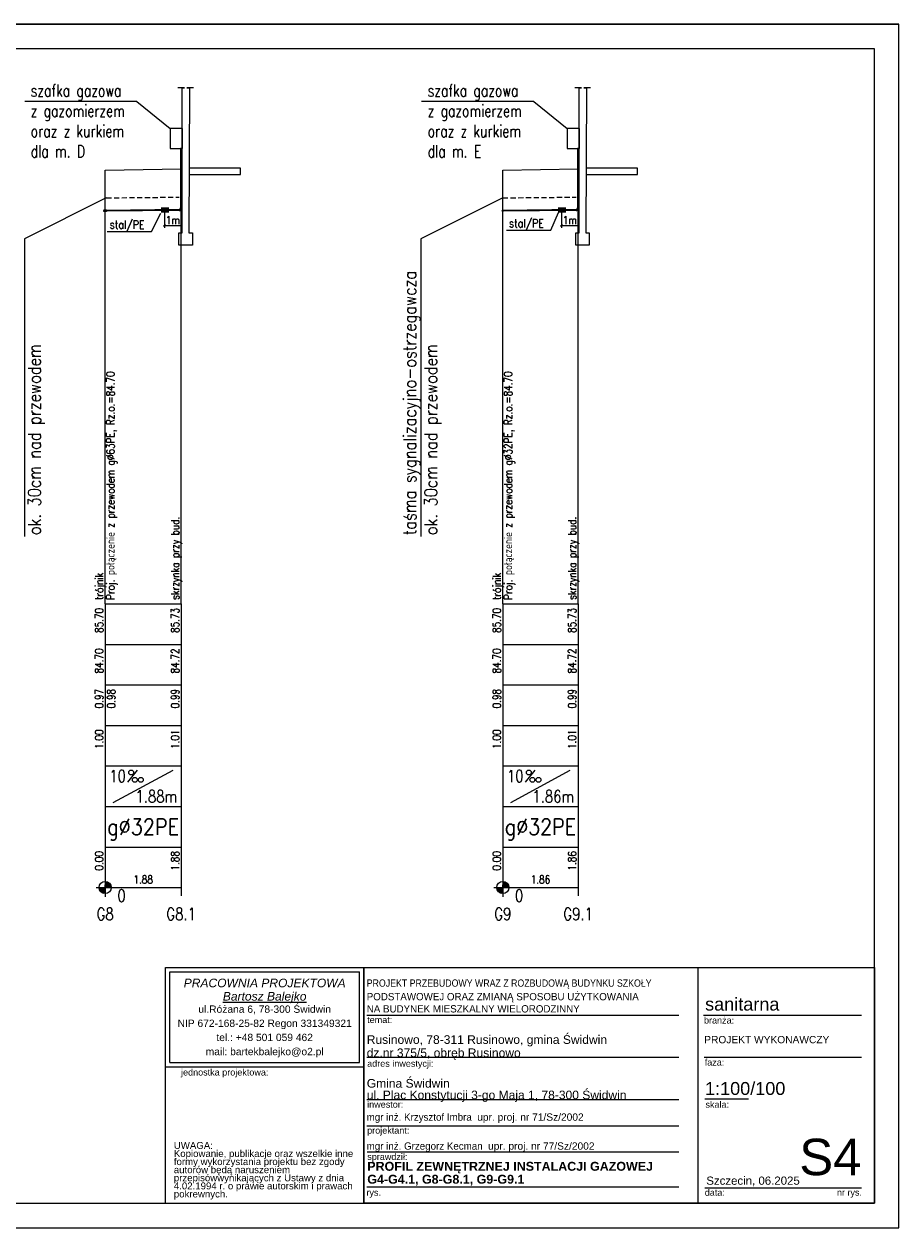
# Model space of a CAD drawing. Extents: x -2340 to 12549, y -755 to 9303.
# Tile 8 of 8: x 10390 to 12549, y 6333 to 9303. Entities that reach past the tile are written whole.
import ezdxf
from ezdxf.enums import TextEntityAlignment as Align

# ---------------------------------------------------------------- set-up
doc = ezdxf.new("R2010")
doc.units = 0
doc.header["$LTSCALE"] = 0.1
doc.header["$MEASUREMENT"] = 0
for name, pattern in [('4003', [3, 2, -1]), ('CENTER', [50.8, 31.75, -6.35, 6.35, -6.35]), ('DASHED', [19.05, 12.7, -6.35])]:
    doc.linetypes.add(name, pattern=pattern)
doc.layers.get('0').update_dxf_attribs({"linetype": 'CONTINUOUS'})
for name, color, linetype in [('#op-kan-san', 3, 'CONTINUOUS'), ('_odnosniki', 8, 'CONTINUOUS'), ('_TABELA', 7, 'CONTINUOUS'), ('BUDYNKI', 7, 'CONTINUOUS'), ('LICZBY', 7, 'CONTINUOUS'), ('LINIE_ODN', 7, 'CONTINUOUS'), ('LINIE_TABELI', 7, 'CONTINUOUS'), ('ODCINKI', 2, 'CONTINUOUS'), ('OPIS_PZ', 7, 'CONTINUOUS'), ('OPIS_WL', 7, 'CONTINUOUS'), ('OPISRZĘDNA', 3, 'CONTINUOUS'), ('OSIE', 7, 'CENTER'), ('TER_ISTN', 8, 'CONTINUOUS'), ('WEZLY', 2, 'CONTINUOUS')]:
    doc.layers.add(name, color=color, linetype=linetype)
for name, color, linetype, lineweight in [('ARCH TABELA_Nr_Pióra__1', 7, 'CONTINUOUS', 25), ('ARCH TABELA_Nr_Pióra__21', 7, 'CONTINUOUS', 9), ('ARCH TABELA_Nr_Pióra__7', 7, 'CONTINUOUS', 13)]:
    doc.layers.add(name, color=color, linetype=linetype, lineweight=lineweight)
doc.styles.add('GENERATED_STYLE_10', font='ariali.ttf')
doc.styles.add('GENERATED_STYLE_11', font='arialbd.ttf')
doc.styles.add('GENERATED_STYLE_7', font='txt')
doc.styles.add('GENERATED_STYLE_9', font='arial.ttf')
doc.styles.add('ROMANS', font='romans', dxfattribs={"width": 0.8})
doc.styles.add('STYL13', font='SIMPLEX.SHX', dxfattribs={"width": 0.8})
doc.styles.add('STYL15', font='SIMPLEX.SHX', dxfattribs={"width": 0.8})
doc.styles.add('STYL17', font='SIMPLEX.SHX', dxfattribs={"width": 0.8})
doc.styles.add('STYL2', font='SIMPLEX.SHX', dxfattribs={"width": 0.8})
doc.styles.add('STYL4', font='SIMPLEX.SHX', dxfattribs={"width": 0.8})
doc.styles.add('STYL5', font='SIMPLEX.SHX', dxfattribs={"width": 0.8})
doc.styles.add('STYL6', font='SIMPLEX.SHX', dxfattribs={"width": 0.8})
doc.styles.add('STYL7', font='SIMPLEX.SHX', dxfattribs={"width": 0.8})

msp = doc.modelspace()

# ---------------------------------------------------------------- hatches: boundary and pattern name
at = {"layer": 'TER_ISTN'}
for points in [[(10728.15702, 8837.23841), (10748.11177, 8837.55961), (10747.89459, 8851.05224), (10727.93984, 8850.73104)], [(11707.81803, 8837.2184), (11727.77278, 8837.5396), (11727.5556, 8851.03224), (11707.60085, 8850.71104)]]:
    msp.add_hatch(color=7, dxfattribs=at).paths.add_polyline_path(points)

# ---------------------------------------------------------------- linework, layer by layer
at = {"layer": '#op-kan-san', "color": 7}
for p, q in [((10668.33645, 9112.04032), (10391.779, 9112.04032)), ((10668.33645, 9112.04032), (10751.2258, 9045.4921)), ((11647.99747, 9112.04032), (11371.44001, 9112.04032)), ((11647.99747, 9112.04032), (11730.88682, 9045.4921))]:
    msp.add_line(p, q, dxfattribs=at)
for p, q in [((10778.0258, 8804.77415), (10734.64236, 8804.77415)), ((11757.68682, 8804.75414), (11714.30337, 8804.75414))]:
    msp.add_line(p, q)
at = {"layer": '_odnosniki', "color": 7, "lineweight": 0}
for p, q in [((10593.2058, 8874.1221), (10391.01091, 8773.43167)), ((11571.85682, 8874.0921), (11369.66192, 8773.40167)), ((10391.01091, 8773.43167), (10391.01091, 8038.85115)), ((11369.66192, 8773.40167), (11369.66192, 8038.82115))]:
    msp.add_line(p, q, dxfattribs=at)
at = {"layer": '_TABELA', "color": 7, "lineweight": 0}
for p, q in [((10704.98553, 8791.45619), (10728.02255, 8836.68783)), ((11690.53841, 8794.69938), (11709.35822, 8837.79115))]:
    msp.add_line(p, q, dxfattribs=at)
at = {"layer": '_TABELA', "color": 7}
msp.add_lwpolyline([(8349.40461, 9302.8498), (12549.40461, 9302.8498), (8349.40461, 9302.8498), (8349.40461, 6332.8498), (12549.40461, 6332.8498), (12549.40461, 9302.8498)], dxfattribs=at)
msp.add_lwpolyline([(12489.40461, 9241.8498), (8599.40461, 9241.8498), (8599.40461, 6393.8498), (12489.40461, 6393.8498)], close=True, dxfattribs=at)
at = {"layer": 'ARCH TABELA_Nr_Pióra__21', "linetype": 'Continuous'}
for p, q in [((10739.40461, 6974.96682), (11228.76631, 6974.96682)), ((10739.40461, 6393.8498), (10739.40461, 6974.96682)), ((10739.40461, 6974.96682), (12489.40461, 6974.96682)), ((10750.04291, 6740.92426), (10750.04291, 6964.32852)), ((10750.04291, 6964.32852), (11218.12802, 6964.32852)), ((11218.12802, 6740.92426), (11218.12802, 6964.32852)), ((11228.76631, 6974.96682), (11228.76631, 6393.8498)), ((11228.76631, 6730.28597), (11228.76631, 6974.96682)), ((12053.2344, 6974.96682), (12053.2344, 6393.8498)), ((12489.40461, 6974.96682), (12489.40461, 6393.8498)), ((11228.76631, 6393.8498), (11228.76631, 6934.96682)), ((11235.98972, 6857.96682), (12005.97027, 6857.96682)), ((12067.16626, 6857.96682), (12457.10094, 6857.96682)), ((11235.98972, 6753.96682), (12005.97027, 6753.96682)), ((12068.91094, 6753.96682), (12457.10094, 6753.96682)), ((10739.40461, 6730.28597), (11228.76631, 6730.28597)), ((10750.04291, 6740.92426), (11218.12802, 6740.92426)), ((11235.98972, 6649.96682), (12005.97027, 6649.96682)), ((12070.09179, 6651.70086), (12178.05455, 6651.70086)), ((11235.98972, 6585.11003), (12005.97027, 6585.11003)), ((11237.05887, 6520.25324), (12005.97027, 6520.25324)), ((11235.98972, 6433.8498), (12005.97027, 6433.8498)), ((12070.09179, 6432.0905), (12298.27064, 6432.0905)), ((12298.27064, 6432.0905), (12457.10094, 6432.0905)), ((10739.40461, 6393.8498), (11228.76631, 6393.8498)), ((12489.40461, 6393.8498), (11228.76631, 6393.8498))]:
    msp.add_line(p, q, dxfattribs=at)
at = {"layer": 'BUDYNKI'}
for p, q in [((10786.1858, 9145.4921), (10769.5158, 9145.4921)), ((10780.6258, 8787.4921), (10780.6258, 9145.4921)), ((10780.6258, 9145.4921), (10786.1858, 9145.4921)), ((10808.4058, 9145.4921), (10791.7358, 9145.4921)), ((10791.7358, 9145.4921), (10797.2958, 9145.4921)), ((10798.2958, 9145.4921), (10797.2958, 8787.4921)), ((11765.84682, 9145.4921), (11749.17682, 9145.4921)), ((11760.28682, 8787.4921), (11760.28682, 9145.4921)), ((11760.28682, 9145.4921), (11765.84682, 9145.4921)), ((11788.06682, 9145.4921), (11771.39682, 9145.4921)), ((11771.39682, 9145.4921), (11776.95682, 9145.4921)), ((11777.95682, 9145.4921), (11776.95682, 8787.4921)), ((10772.2958, 8757.4921), (10772.2958, 8787.4921)), ((10772.2958, 8787.4921), (10780.6258, 8787.4921)), ((10797.2958, 8787.4921), (10805.6258, 8787.4921)), ((10805.6258, 8787.4921), (10805.6258, 8757.4921)), ((11751.95682, 8757.4921), (11751.95682, 8787.4921)), ((11751.95682, 8787.4921), (11760.28682, 8787.4921)), ((11776.95682, 8787.4921), (11785.28682, 8787.4921)), ((11785.28682, 8787.4921), (11785.28682, 8757.4921)), ((10805.6258, 8757.4921), (10772.2958, 8757.4921)), ((10787.9558, 8757.4921), (10787.9558, 8757.4921)), ((11785.28682, 8757.4921), (11751.95682, 8757.4921)), ((11767.61682, 8757.4921), (11767.61682, 8757.4921))]:
    msp.add_line(p, q, dxfattribs=at)
at = {"layer": 'LICZBY'}
for p, q in [((10669.4958, 7462.4921), (10645.4958, 7432.4921)), ((11650.85682, 7462.4921), (11626.85682, 7432.4921)), ((10588.9258, 7157.5721), (10592.0658, 7187.4121)), ((10589.9758, 7157.5021), (10591.0158, 7187.4821)), ((10590.4958, 7194.9921), (10590.4958, 7149.9921)), ((11570.28682, 7157.5721), (11573.42682, 7187.4121)), ((11571.33682, 7157.5021), (11572.37682, 7187.4821)), ((11571.85682, 7194.9921), (11571.85682, 7149.9921)), ((10567.9958, 7172.4921), (10612.9958, 7172.4921)), ((10575.5358, 7171.4421), (10605.4558, 7173.5421)), ((10575.6458, 7170.4021), (10605.3458, 7174.5821)), ((10575.8258, 7169.3721), (10605.1658, 7175.6121)), ((10576.0758, 7168.3621), (10604.9158, 7176.6221)), ((10576.3958, 7167.3621), (10604.5958, 7177.6221)), ((10576.7958, 7166.3921), (10604.1958, 7178.5921)), ((10577.2558, 7165.4521), (10603.7358, 7179.5321)), ((10577.7758, 7164.5421), (10603.2158, 7180.4421)), ((10578.3558, 7163.6721), (10602.6358, 7181.3121)), ((10579.0058, 7162.8521), (10601.9858, 7182.1321)), ((10579.7058, 7162.0721), (10601.2858, 7182.9121)), ((10580.4558, 7161.3421), (10600.5358, 7183.6421)), ((10581.2658, 7160.6721), (10599.7258, 7184.3121)), ((10582.1058, 7160.0521), (10598.8858, 7184.9321)), ((10582.9958, 7159.5021), (10597.9958, 7185.4821)), ((10583.9158, 7159.0121), (10597.0758, 7185.9721)), ((10584.8758, 7158.5821), (10596.1158, 7186.4021)), ((10585.8558, 7158.2221), (10595.1358, 7186.7621)), ((10586.8658, 7157.9421), (10594.1258, 7187.0421)), ((10587.8958, 7157.7221), (10593.0958, 7187.2621)), ((11549.35682, 7172.4921), (11594.35682, 7172.4921)), ((11556.89682, 7171.4421), (11586.81682, 7173.5421)), ((11557.00682, 7170.4021), (11586.70682, 7174.5821)), ((11557.18682, 7169.3721), (11586.52682, 7175.6121)), ((11557.43682, 7168.3621), (11586.27682, 7176.6221)), ((11557.75682, 7167.3621), (11585.95682, 7177.6221)), ((11558.15682, 7166.3921), (11585.55682, 7178.5921)), ((11558.61682, 7165.4521), (11585.09682, 7179.5321)), ((11559.13682, 7164.5421), (11584.57682, 7180.4421)), ((11559.71682, 7163.6721), (11583.99682, 7181.3121)), ((11560.36682, 7162.8521), (11583.34682, 7182.1321)), ((11561.06682, 7162.0721), (11582.64682, 7182.9121)), ((11561.81682, 7161.3421), (11581.89682, 7183.6421)), ((11562.62682, 7160.6721), (11581.08682, 7184.3121)), ((11563.46682, 7160.0521), (11580.24682, 7184.9321)), ((11564.35682, 7159.5021), (11579.35682, 7185.4821)), ((11565.27682, 7159.0121), (11578.43682, 7185.9721)), ((11566.23682, 7158.5821), (11577.47682, 7186.4021)), ((11567.21682, 7158.2221), (11576.49682, 7186.7621)), ((11568.22682, 7157.9421), (11575.48682, 7187.0421)), ((11569.25682, 7157.7221), (11574.45682, 7187.2621))]:
    msp.add_line(p, q, dxfattribs=at)
for centre, radius in [((10654.4958, 7456.4921), 6), ((11635.85682, 7456.4921), 6), ((10663.4958, 7438.4921), 6), ((10678.4958, 7438.4921), 6), ((11644.85682, 7438.4921), 6), ((11659.85682, 7438.4921), 6), ((10590.4958, 7172.4921), 15), ((11571.85682, 7172.4921), 15)]:
    msp.add_circle(centre, radius, dxfattribs=at)
at = {"layer": 'LINIE_ODN'}
for points in [[(10590.4958, 7872.4921), (10590.4958, 8942.4921)], [(10778.0258, 7872.4921), (10778.0258, 8945.4921)], [(11571.85682, 7872.4921), (11571.85682, 8942.4921)], [(11757.68682, 7872.4921), (11757.68682, 8945.4921)]]:
    msp.add_lwpolyline(points, dxfattribs=at)
at = {"layer": 'LINIE_TABELI'}
for p, q in [((10924.20465, 8947.4921), (10797.2958, 8947.4921)), ((10924.20465, 8931.76446), (10924.20465, 8947.4921)), ((11903.86566, 8947.4921), (11776.95682, 8947.4921)), ((11903.86566, 8931.76446), (11903.86566, 8947.4921)), ((10797.2958, 8931.76446), (10924.20465, 8931.76446)), ((11776.95682, 8931.76446), (11903.86566, 8931.76446)), ((10738.0258, 8800.03861), (10738.0258, 8849.07294)), ((11717.68682, 8800.01861), (11717.68682, 8849.05294)), ((10740.46258, 8807.21092), (10735.58903, 8802.33738)), ((10778.0258, 8804.77415), (10738.0258, 8804.77415)), ((11720.12359, 8807.19092), (11715.25004, 8802.31737)), ((11757.68682, 8804.75414), (11717.68682, 8804.75414)), ((10590.4958, 7872.4921), (10778.0258, 7872.4921)), ((10590.4958, 7872.4921), (10590.4958, 7172.4921)), ((10590.4958, 7872.4921), (10590.4958, 7472.4921)), ((10778.0258, 7872.4921), (10778.0258, 7172.4921)), ((10778.0258, 7872.4921), (10778.0258, 7472.4921)), ((11571.85682, 7872.4921), (11757.68682, 7872.4921)), ((11571.85682, 7872.4921), (11571.85682, 7172.4921)), ((11571.85682, 7872.4921), (11571.85682, 7472.4921)), ((11757.68682, 7872.4921), (11757.68682, 7172.4921)), ((11757.68682, 7872.4921), (11757.68682, 7472.4921)), ((10590.4958, 7772.4921), (10778.0258, 7772.4921)), ((11571.85682, 7772.4921), (11757.68682, 7772.4921)), ((10590.4958, 7672.4921), (10778.0258, 7672.4921)), ((11571.85682, 7672.4921), (11757.68682, 7672.4921)), ((10590.4958, 7572.4921), (10778.0258, 7572.4921)), ((11571.85682, 7572.4921), (11757.68682, 7572.4921)), ((10590.4958, 7472.4921), (10778.0258, 7472.4921)), ((10590.4958, 7472.4921), (10590.4958, 7372.4921)), ((10610.4958, 7382.4921), (10758.0258, 7462.4921)), ((10778.0258, 7472.4921), (10778.0258, 7372.4921)), ((11571.85682, 7472.4921), (11757.68682, 7472.4921)), ((11571.85682, 7472.4921), (11571.85682, 7372.4921)), ((11591.85682, 7382.4921), (11737.68682, 7462.4921)), ((11757.68682, 7472.4921), (11757.68682, 7372.4921)), ((10590.4958, 7372.4921), (10778.0258, 7372.4921)), ((10778.0258, 7372.4921), (10778.0258, 7272.4921)), ((11571.85682, 7372.4921), (11757.68682, 7372.4921)), ((11757.68682, 7372.4921), (11757.68682, 7272.4921)), ((10590.4958, 7272.4921), (10778.0258, 7272.4921)), ((10590.4958, 7272.4921), (10590.4958, 7152.4921)), ((10778.0258, 7272.4921), (10778.0258, 7152.4921)), ((11571.85682, 7272.4921), (11757.68682, 7272.4921)), ((11571.85682, 7272.4921), (11571.85682, 7152.4921)), ((11757.68682, 7272.4921), (11757.68682, 7152.4921)), ((10590.4958, 7172.4921), (10778.0258, 7172.4921)), ((11571.85682, 7172.4921), (11757.68682, 7172.4921))]:
    msp.add_line(p, q, dxfattribs=at)
at = {"layer": 'LINIE_TABELI', "lineweight": 0}
for p, q in [((10594.97982, 8791.45619), (10704.98553, 8791.45619)), ((11580.53271, 8794.69938), (11690.53841, 8794.69938))]:
    msp.add_line(p, q, dxfattribs=at)
at = {"layer": 'ODCINKI', "color": 7, "linetype": 'DASHED', "ltscale": 10}
for p, q in [((10593.2058, 8874.1221), (10773.2258, 8875.91787)), ((11571.85682, 8874.0921), (11752.88682, 8875.89786))]:
    msp.add_line(p, q, dxfattribs=at)
at = {"layer": 'ODCINKI'}
for p, q in [((10593.2058, 8844.1221), (10773.2258, 8845.91787)), ((10593.2058, 8844.1221), (10593.2058, 8840.9221)), ((10773.2258, 8842.71787), (10593.2058, 8840.9221)), ((10773.2258, 8845.91787), (10773.2258, 8842.71787)), ((11571.85682, 8844.0921), (11752.88682, 8845.89786)), ((11571.85682, 8844.0921), (11571.85682, 8840.8921)), ((11752.88682, 8842.69786), (11571.85682, 8840.8921)), ((11752.88682, 8845.89786), (11752.88682, 8842.69786))]:
    msp.add_line(p, q, dxfattribs=at)
at = {"layer": 'OPIS_WL'}
for centre, radius in [((10590.4958, 8842.4921), 3.15), ((11571.85682, 8842.4921), 1.6)]:
    msp.add_circle(centre, radius, dxfattribs=at)
at = {"layer": 'OSIE'}
for p, q in [((10585.7758, 8842.4921), (10595.2158, 8842.4921)), ((10590.4958, 8837.7721), (10590.4958, 8847.2221)), ((10593.2058, 8842.5221), (10773.2258, 8844.31787)), ((11569.45682, 8842.4921), (11574.25682, 8842.4921)), ((11571.85682, 8840.0921), (11571.85682, 8844.8921)), ((11571.85682, 8842.4921), (11752.88682, 8844.29786))]:
    msp.add_line(p, q, dxfattribs=at)
at = {"layer": 'TER_ISTN'}
for points in [[(10590.4958, 8942.4921), (10778.0258, 8945.4921)], [(11571.85682, 8942.4921), (11757.68682, 8945.4921)]]:
    msp.add_lwpolyline(points, dxfattribs=at)
at = {"layer": 'WEZLY'}
for p, q in [((10779.6258, 8995.4921), (10776.4258, 8995.4921)), ((10776.4258, 8995.4921), (10776.4258, 8849.11787)), ((10779.6258, 8849.11787), (10779.6258, 8995.4921)), ((11759.28682, 8995.4921), (11756.08682, 8995.4921)), ((11756.08682, 8995.4921), (11756.08682, 8849.09786)), ((11759.28682, 8849.09786), (11759.28682, 8995.4921)), ((10773.2258, 8846.23787), (10773.2258, 8842.39787)), ((10776.1058, 8849.11787), (10779.9458, 8849.11787)), ((11752.88682, 8846.21786), (11752.88682, 8842.37786)), ((11755.76682, 8849.09786), (11759.60682, 8849.09786))]:
    msp.add_line(p, q, dxfattribs=at)
for points in [[(10751.2258, 8995.4921), (10781.2258, 8995.4921), (10781.2258, 9045.4921), (10751.2258, 9045.4921)], [(11730.88682, 8995.4921), (11760.88682, 8995.4921), (11760.88682, 9045.4921), (11730.88682, 9045.4921)]]:
    msp.add_lwpolyline(points, close=True, dxfattribs=at)
for points in [[(10773.2258, 8845.91787), (10773.7258, 8845.95787), (10774.2158, 8846.07787), (10774.6758, 8846.26787), (10775.1058, 8846.52787), (10775.4858, 8846.85787), (10775.8158, 8847.23787), (10776.0758, 8847.66787), (10776.2658, 8848.12787), (10776.3858, 8848.61787), (10776.4258, 8849.11787)], [(10773.2258, 8842.71787), (10774.2258, 8842.79787), (10775.2058, 8843.02787), (10776.1258, 8843.41787), (10776.9858, 8843.93787), (10777.7458, 8844.59787), (10778.4058, 8845.35787), (10778.9258, 8846.21787), (10779.3158, 8847.13787), (10779.5458, 8848.11787), (10779.6258, 8849.11787)], [(11752.88682, 8845.89786), (11753.38682, 8845.93786), (11753.87682, 8846.05786), (11754.33682, 8846.24786), (11754.76682, 8846.51786), (11755.14682, 8846.83786), (11755.47682, 8847.21786), (11755.73682, 8847.64786), (11755.92682, 8848.11786), (11756.04682, 8848.59786), (11756.08682, 8849.09786)], [(11752.88682, 8842.69786), (11753.88682, 8842.77786), (11754.85682, 8843.01786), (11755.78682, 8843.39786), (11756.64682, 8843.92786), (11757.40682, 8844.57786), (11758.05682, 8845.33786), (11758.58682, 8846.19786), (11758.96682, 8847.12786), (11759.20682, 8848.09786), (11759.28682, 8849.09786)]]:
    msp.add_lwpolyline(points, dxfattribs=at)

# ---------------------------------------------------------------- texts
at = {"layer": '_odnosniki', "color": 7, "lineweight": 0, "style": 'ROMANS', "width": 0.85}
for s, p in [('taśma sygnalizacyjno-ostrzegawcza', (11357.5643, 8041.9151)), ('ok. 30cm nad przewodem', (10431.29869, 8041.9451)), ('ok. 30cm nad przewodem', (11409.9497, 8041.9151))]:
    msp.add_text(s, height=31.25, rotation=90, dxfattribs=at).set_placement(p)
at = {"layer": 'ARCH TABELA_Nr_Pióra__1', "color": 7, "linetype": 'Continuous', "style": 'GENERATED_STYLE_7', "width": 0.9}
msp.add_text('PROJEKT PRZEBUDOWY WRAZ Z ROZBUDOWĄ BUDYNKU SZKOŁY', height=18, dxfattribs=at).set_placement((11235.98972, 6927.9386))
at = {"layer": 'ARCH TABELA_Nr_Pióra__1', "color": 7, "linetype": 'Continuous', "style": 'GENERATED_STYLE_7'}
for s, p in [('PODSTAWOWEJ ORAZ ZMIANĄ SPOSOBU UŻYTKOWANIA', (11235.98972, 6894.4535)), ('NA BUDYNEK MIESZKALNY WIELORODZINNY', (11235.98972, 6864.3905))]:
    msp.add_text(s, height=18, dxfattribs=at).set_placement(p)
at = {"layer": 'ARCH TABELA_Nr_Pióra__1', "linetype": 'Continuous', "char_height": 22, "attachment_point": 1, "style": 'GENERATED_STYLE_11'}
for s, insert in [('PROFIL ZEWNĘTRZNEJ INSTALACJI GAZOWEJ', (11237.36738, 6495.87958)), ('G4-G4.1, G8-G8.1, G9-G9.1', (11237.36738, 6463.97283))]:
    msp.add_mtext(s, dxfattribs=dict(at, insert=insert))
at = {"layer": 'ARCH TABELA_Nr_Pióra__21', "linetype": 'Continuous', "insert": (11235.98972, 6643.83916), "char_height": 21.2765961, "attachment_point": 7, "line_spacing_factor": 0.807442, "style": 'GENERATED_STYLE_9'}
msp.add_mtext('{Gmina Świdwin\\Pul. Plac Konstytucji 3-go Maja 1, 78-300 Świdwin}', dxfattribs=at)
at = {"layer": 'ARCH TABELA_Nr_Pióra__7', "linetype": 'Continuous'}
for s, insert, char_height, attachment_point, line_spacing_factor, style in [('{PRACOWNIA PROJEKTOWA\\P\\LBartosz Balejko}', (10984.08546, 6947.83614), 21.2765982, 2, 0.926719, 'GENERATED_STYLE_10'), ('{Rusinowo, 78-311 Rusinowo, gmina Świdwin \\Pdz.nr 375/5, obręb Rusinowo}', (11235.98972, 6747.83916), 21.2765961, 7, 0.918867, 'GENERATED_STYLE_9'), ('PROJEKT WYKONAWCZY', (12068.91094, 6806.42406), 18, 1, 0.923713, 'GENERATED_STYLE_9')]:
    msp.add_mtext(s, dxfattribs=dict(at, insert=insert, char_height=char_height, attachment_point=attachment_point, line_spacing_factor=line_spacing_factor, style=style))
at = {"layer": 'ARCH TABELA_Nr_Pióra__7', "linetype": 'Continuous', "style": 'GENERATED_STYLE_9'}
for s, insert, char_height, attachment_point in [('sanitarna', (12071.03328, 6900.93448), 31.915957, 1), ('{temat:}', (11237.05887, 6854.31928), 15.957979, 1), ('{branża:}', (12068.34711, 6853.09223), 15.957979, 1), ('{adres inwestycji:}', (11237.05887, 6746.35356), 15.9579787, 1), ('{faza:}', (12070.09179, 6749.46249), 15.957979, 1), ('{jednostka projektowa:}', (10777.69716, 6724.82393), 15.9579787, 1), ('1:100/100', (12070.82255, 6692.82541), 31.915959, 1), ('{inwestor:}', (11237.05887, 6645.46249), 15.9579714, 1), ('{skala:}', (12071.85775, 6645.27222), 15.957979, 1), ('{projektant:}', (11237.05887, 6581.46249), 15.9579787, 1), ('S4', (12457.10094, 6552.94807), 90, 3), ('{sprawdził:}', (11237.2727, 6516.60571), 15.9579787, 1), ('Szczecin, 06.2025', (12073.95881, 6459.58419), 20.2127554, 1), ('{rys.}', (11235.26631, 6428.13478), 15.957979, 1), ('{data:}', (12070.23009, 6428.13478), 15.957979, 1), ('{nr rys.}', (12396.30688, 6428.44296), 15.957979, 1)]:
    msp.add_mtext(s, dxfattribs=dict(at, insert=insert, char_height=char_height, attachment_point=attachment_point))
for s, insert, char_height, width, attachment_point, line_spacing_factor in [('{ul.Różana 6, 78-300 Świdwin\\PNIP 672-168-25-82 Regon 331349321\\Ptel.: +48 501 059 462\\Pmail: bartekbalejko@o2.pl}', (10984.08546, 6881.64056), 18.0851735, 468.0851064, 2, 1.156383), ('{UWAGA:\\PKopiowanie, publikacje oraz wszelkie inne formy wykorzystania projektu bez zgody autorów będą naruszeniem przepisówwynikających z Ustawy z dnia 4.02.1994 r. o prawie autorskim i prawach pokrewnych.}', (10759.91507, 6544.82416), 17.0212766, 448.3407782, 1, 0.703415)]:
    msp.add_mtext(s, dxfattribs=dict(at, insert=insert, char_height=char_height, width=width, attachment_point=attachment_point, line_spacing_factor=line_spacing_factor))
at = {"layer": 'ARCH TABELA_Nr_Pióra__7', "color": 0, "linetype": 'Continuous', "char_height": 18, "attachment_point": 1, "style": 'GENERATED_STYLE_7'}
for s, insert, width in [('mgr inż. Krzysztof Imbra  \\fArial|b0|i0|c238;upr. proj. nr 71/Sz/2002', (11235.76631, 6615.29938), 759.0746624), ('mgr inż. Grzegorz Kecman  \\fArial|b0|i0|c238;upr. proj. nr 77/Sz/2002', (11235.76631, 6543.86625), 737.160071)]:
    msp.add_mtext(s, dxfattribs=dict(at, insert=insert, width=width))
at = {"layer": 'LICZBY', "style": 'STYL2', "width": 0.8}
for s, p in [('85.70', (10585.4958, 7862.4921)), ('85.73', (10773.0258, 7862.4921)), ('85.70', (11566.85682, 7862.4921)), ('85.73', (11752.68682, 7862.4921)), ('84.70', (10585.4958, 7762.4921)), ('84.72', (10773.0258, 7762.4921)), ('84.70', (11566.85682, 7762.4921)), ('84.72', (11752.68682, 7762.4921)), ('0.97', (10585.4958, 7662.4921)), ('0.98', (10615.4958, 7662.4921)), ('0.99', (10773.0258, 7662.4921)), ('0.98', (11566.85682, 7662.4921)), ('0.99', (11752.68682, 7662.4921)), ('1.00', (10585.4958, 7562.4921)), ('1.01', (10773.0258, 7562.4921)), ('1.00', (11566.85682, 7562.4921)), ('1.01', (11752.68682, 7562.4921)), ('0.00', (10585.4958, 7262.4921)), ('1.88', (10773.0258, 7262.4921)), ('0.00', (11566.85682, 7262.4921)), ('1.86', (11752.68682, 7262.4921))]:
    msp.add_text(s, height=20, rotation=90, dxfattribs=at).set_placement(p, align=Align.RIGHT)
at = {"layer": 'LICZBY', "width": 0.8}
for s, style, p in [('10', 'STYL4', (10600.4958, 7432.4921)), ('10', 'STYL4', (11581.85682, 7432.4921)), ('0', 'STYL7', (10620.4958, 7137.4921)), ('0', 'STYL7', (11601.85682, 7137.4921))]:
    msp.add_text(s, height=30, dxfattribs=dict(at, style=style)).set_placement(p)
at = {"layer": 'LICZBY', "style": 'STYL4', "width": 0.8}
for s, p in [('1.88m', (10768.0258, 7382.4921)), ('1.86m', (11747.68682, 7382.4921))]:
    msp.add_text(s, height=30, dxfattribs=at).set_placement(p, align=Align.RIGHT)
at = {"layer": 'LICZBY', "style": 'STYL5'}
for width, p, p2 in [(0.832172, (10595.4958, 7302.4921), (10773.0258, 7302.4921)), (0.824203, (11576.85682, 7302.4921), (11752.68682, 7302.4921))]:
    msp.add_text('g%%C32PE', height=40, dxfattribs=dict(at, width=width)).set_placement(p, p2, align=Align.FIT)
at = {"layer": 'LICZBY', "width": 0.8}
for s, height, style, p in [('1.88', 20, 'STYL6', (10684.2558, 7182.4921)), ('1.86', 20, 'STYL6', (11664.76682, 7182.4921)), ('G8', 30, 'STYL13', (10590.4958, 7092.4921)), ('G8.1', 30, 'STYL13', (10778.0258, 7092.4921)), ('G9', 30, 'STYL13', (11571.85682, 7092.4921)), ('G9.1', 30, 'STYL13', (11757.68682, 7092.4921))]:
    msp.add_text(s, height=height, dxfattribs=dict(at, style=style)).set_placement(p, align=Align.CENTER)
at = {"layer": 'LICZBY', "color": 7, "linetype": '4003', "lineweight": 0, "char_height": 30, "width": 2274.767954, "attachment_point": 1, "style": 'STYL4'}
for s, insert in [('\\W0.75;szafka gazowa \\Pz gazomierzem \\Poraz z kurkiem\\Pdla m. D ', (10406.70775, 9153.92381)), ('\\W0.75;szafka gazowa \\Pz gazomierzem \\Poraz z kurkiem\\Pdla m. E ', (11386.36876, 9153.92381))]:
    msp.add_mtext(s, dxfattribs=dict(at, insert=insert))
at = {"layer": 'OPIS_PZ', "style": 'STYL15', "width": 0.8}
for s, p in [('skrzynka przy bud.', (10773.0258, 7882.4921)), ('skrzynka przy bud.', (11752.68682, 7882.4921)), ('trójnik', (10585.4958, 7882.4921)), ('trójnik', (11566.85682, 7882.4921))]:
    msp.add_text(s, height=20, rotation=90, dxfattribs=at).set_placement(p)
at = {"layer": 'OPIS_WL', "style": 'STYL17', "width": 0.8}
for s, p in [('Proj. połączenie z przewodem g%%C63PE, Rz.o.=84.70', (10613.4958, 7882.4921)), ('Proj. połączenie z przewodem g%%c32PE, Rz.o.=84.70', (11594.85682, 7882.4921))]:
    msp.add_text(s, height=20, rotation=90, dxfattribs=at).set_placement(p)
at = {"layer": 'OPISRZĘDNA', "color": 7, "lineweight": 0, "ltscale": 1200, "style": 'ROMANS', "width": 0.85}
for p in [(11587.29358, 8801.32451), (10601.7407, 8798.08133)]:
    msp.add_text('stal/PE', height=20, dxfattribs=at).set_placement(p)
at = {"layer": 'OPISRZĘDNA', "color": 7, "lineweight": 0, "ltscale": 1200, "char_height": 20, "attachment_point": 5, "style": 'ROMANS'}
for insert in [(10757.47805, 8819.29594), (11737.13906, 8819.27594)]:
    msp.add_mtext('1m', dxfattribs=dict(at, insert=insert))

doc.saveas('drawing.dxf')
